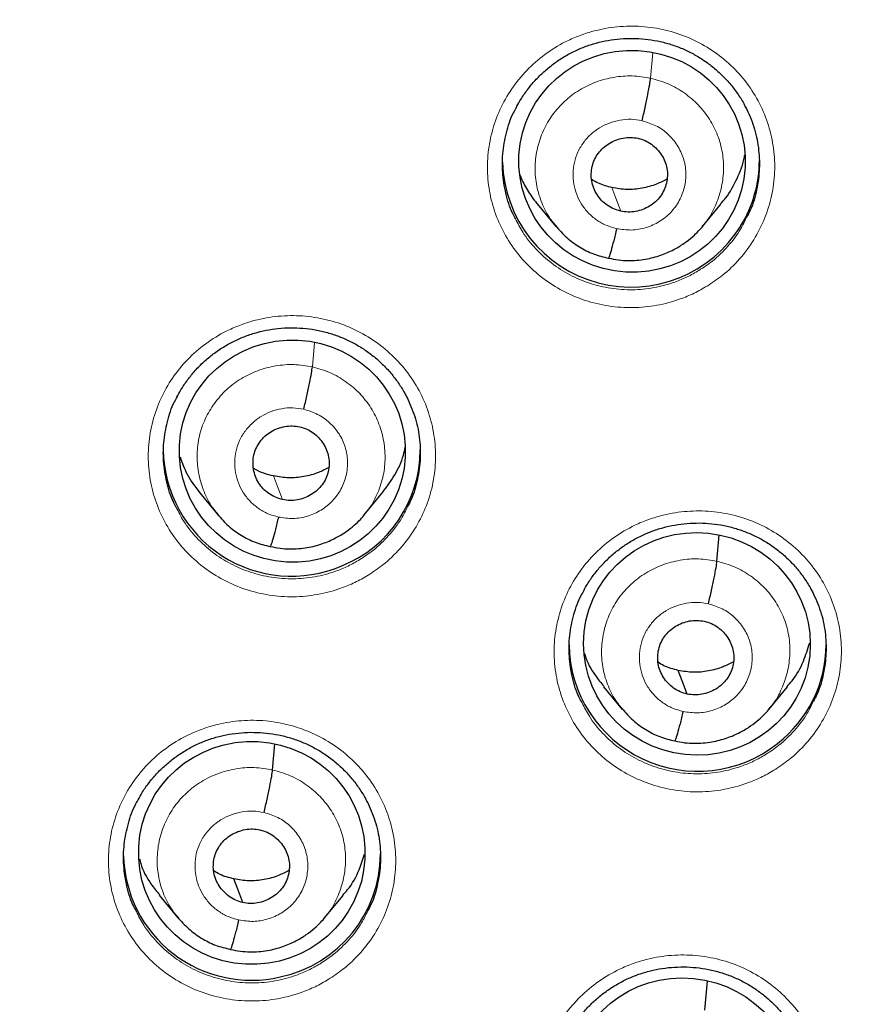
# Model space of a CAD drawing. Header units: millimetres. Extents: x 8 to 2427, y 12 to 2587.
# Tile 116 of 154: x 1095 to 1106, y 1827 to 1840. Entities that reach past the tile are written whole.
import ezdxf

# ---------------------------------------------------------------- set-up
doc = ezdxf.new("R2010")
doc.units = ezdxf.units.MM

msp = doc.modelspace()

# ---------------------------------------------------------------- linework, layer by layer
at = {"color": 252, "linetype": 'Continuous', "lineweight": 0}
for p, q in [((1103.751, 1839.278), (1103.781, 1839.613)), ((1099.276, 1835.458), (1099.305, 1835.778))]:
    msp.add_line(p, q, dxfattribs=at)
at = {"color": 7, "linetype": 'Continuous', "lineweight": 30}
for p, q in [((1102.252, 1837.614), (1102.499, 1837.316)), ((1104.436, 1837.313), (1104.682, 1837.61)), ((1104.44, 1837.326), (1104.432, 1837.317)), ((1099.962, 1833.499), (1100.208, 1833.797)), ((1097.783, 1833.793), (1098.029, 1833.496)), ((1104.629, 1832.883), (1104.66, 1833.232)), ((1103.13, 1831.221), (1103.377, 1830.923)), ((1105.315, 1830.924), (1105.561, 1831.222)), ((1105.319, 1830.936), (1105.311, 1830.927)), ((1098.75, 1830.121), (1098.781, 1830.467)), ((1097.25, 1828.464), (1097.497, 1828.165)), ((1099.437, 1828.163), (1099.683, 1828.461)), ((1099.441, 1828.175), (1099.433, 1828.166)), ((1104.468, 1826.943), (1104.503, 1827.328))]:
    msp.add_line(p, q, dxfattribs=at)
at = {"color": 252, "linetype": 'Continuous', "lineweight": 0, "flags": 128}
for points in [[(1103.357, 1837.518), (1103.291, 1837.692), (1103.24, 1837.83)], [(1098.881, 1833.7), (1098.816, 1833.875), (1098.764, 1834.013)]]:
    msp.add_lwpolyline(points, dxfattribs=at)
at = {"color": 7, "linetype": 'Continuous', "lineweight": 30, "flags": 128}
for points in [[(1104.235, 1831.126), (1104.169, 1831.302), (1104.118, 1831.439)], [(1098.355, 1828.366), (1098.29, 1828.542), (1098.238, 1828.68)]]:
    msp.add_lwpolyline(points, dxfattribs=at)
at = {"color": 7, "linetype": 'Continuous', "lineweight": 30}
for centre, radius, start, end in [((1095.246, 1843.375), 23.103, 180.848, 359.152), ((1103.494, 1838.217), 1.704, 181.7007, 328.5496), ((1103.545, 1838.188), 1.645, 328.4776, 359.9708), ((1099, 1834.382), 1.696, 180.774, 293.2004), ((1099.036, 1834.366), 1.668, 292.2731, 359.7454), ((1104.374, 1831.806), 1.702, 180.9286, 308.3275), ((1104.415, 1831.783), 1.658, 307.7317, 359.8598), ((1098.469, 1829.03), 1.692, 181.49, 283.0766), ((1098.503, 1829.02), 1.675, 282.0331, 359.6427)]:
    msp.add_arc(centre, radius, start, end, dxfattribs=at)
at = {"color": 252, "linetype": 'Continuous', "lineweight": 0}
for centre, radius, start, end in [((1095.246, 1843.412), 23.128, 185.0273, 354.9311), ((1095.727, 1844.045), 45.011, 269.5887, 349.589)]:
    msp.add_arc(centre, radius, start, end, dxfattribs=at)
at = {"color": 7, "linetype": 'Continuous', "lineweight": 30}
for centre, major_axis, ratio in [((1103.506, 1838.178), (1.496, -0.083), 0.980362), ((1099.012, 1834.342), (1.494, -0.079), 0.983231), ((1104.364, 1831.79), (1.492, -0.158), 0.982101), ((1098.475, 1829.024), (1.496, -0.083), 0.984989), ((1104.176, 1825.894), (1.493, -0.143), 0.983577)]:
    msp.add_ellipse(centre, major_axis=major_axis, ratio=ratio, dxfattribs=at)
at = {"color": 252, "linetype": 'Continuous', "lineweight": 0}
for points, knots in [([(1104.5, 1836.527), (1104.567, 1836.571), (1104.723, 1836.675), (1104.934, 1836.88), (1105.124, 1837.135), (1105.267, 1837.418), (1105.361, 1837.719), (1105.401, 1838.032), (1105.387, 1838.347), (1105.319, 1838.655), (1105.2, 1838.948), (1105.032, 1839.216), (1104.82, 1839.454), (1104.571, 1839.652), (1104.291, 1839.807), (1103.988, 1839.913), (1103.672, 1839.968), (1103.35, 1839.97), (1103.072, 1839.926), (1102.842, 1839.856), (1102.62, 1839.764), (1102.379, 1839.621), (1102.134, 1839.416), (1101.929, 1839.173), (1101.767, 1838.9), (1101.655, 1838.604), (1101.594, 1838.295), (1101.588, 1837.979), (1101.635, 1837.667), (1101.736, 1837.368), (1101.886, 1837.09), (1102.082, 1836.84), (1102.318, 1836.626), (1102.587, 1836.455), (1102.882, 1836.329), (1103.195, 1836.255), (1103.516, 1836.233), (1103.836, 1836.264), (1104.107, 1836.337), (1104.328, 1836.428), (1104.443, 1836.494), (1104.5, 1836.527)], [0, 0, 0, 0, 0.020431, 0.047274, 0.074117, 0.100959, 0.1278, 0.154641, 0.181482, 0.208325, 0.235168, 0.262013, 0.288859, 0.315707, 0.342556, 0.369405, 0.396255, 0.423104, 0.449953, 0.466724, 0.483495, 0.510337, 0.537179, 0.564021, 0.590863, 0.617704, 0.644545, 0.671386, 0.698228, 0.725071, 0.751915, 0.778762, 0.805608, 0.832457, 0.859306, 0.886156, 0.913005, 0.939854, 0.966702, 0.983351, 1, 1, 1, 1]), ([(1102.514, 1837.306), (1102.479, 1837.348), (1102.391, 1837.451), (1102.297, 1837.647), (1102.232, 1837.878), (1102.216, 1838.119), (1102.248, 1838.358), (1102.326, 1838.587), (1102.448, 1838.797), (1102.61, 1838.979), (1102.805, 1839.127), (1103.026, 1839.234), (1103.263, 1839.296), (1103.509, 1839.317), (1103.671, 1839.291), (1103.751, 1839.278)], [0, 0, 0, 0, 0.053566, 0.132392, 0.211246, 0.290057, 0.368937, 0.447868, 0.526735, 0.605596, 0.684451, 0.763292, 0.842212, 0.921125, 1, 1, 1, 1]), ([(1103.751, 1839.278), (1103.83, 1839.256), (1103.987, 1839.212), (1104.2, 1839.088), (1104.385, 1838.931), (1104.536, 1838.74), (1104.645, 1838.524), (1104.709, 1838.291), (1104.723, 1838.051), (1104.691, 1837.811), (1104.612, 1837.584), (1104.526, 1837.419), (1104.456, 1837.343), (1104.44, 1837.326)], [0, 0, 0, 0, 0.097394, 0.194658, 0.291963, 0.389233, 0.486491, 0.583666, 0.680791, 0.778044, 0.875296, 0.97242, 1, 1, 1, 1]), ([(1103.302, 1837.286), (1103.255, 1837.299), (1103.161, 1837.325), (1103.034, 1837.399), (1102.923, 1837.494), (1102.834, 1837.608), (1102.769, 1837.737), (1102.731, 1837.876), (1102.721, 1838.02), (1102.738, 1838.164), (1102.776, 1838.282), (1102.815, 1838.355), (1102.838, 1838.389), (1102.849, 1838.407), (1102.859, 1838.419), (1102.871, 1838.436), (1102.894, 1838.466), (1102.934, 1838.51), (1102.983, 1838.555), (1103.03, 1838.591), (1103.1, 1838.638), (1103.204, 1838.689), (1103.346, 1838.727), (1103.494, 1838.74), (1103.59, 1838.723), (1103.638, 1838.714)], [0, 0, 0, 0, 0.062595, 0.1249765, 0.1873353, 0.2496282, 0.3118617, 0.3742653, 0.4368802, 0.4995325, 0.5621762, 0.5972202, 0.6063975, 0.6155713, 0.6247412, 0.6266057, 0.6424096, 0.6735304, 0.7039492, 0.7276628, 0.7498845, 0.8123846, 0.8749005, 0.937372, 1, 1, 1, 1]), ([(1103.638, 1838.714), (1103.701, 1838.695), (1103.826, 1838.657), (1103.986, 1838.543), (1104.111, 1838.394), (1104.193, 1838.218), (1104.226, 1838.028), (1104.207, 1837.835), (1104.138, 1837.654), (1104.023, 1837.496), (1103.871, 1837.373), (1103.691, 1837.293), (1103.496, 1837.258), (1103.367, 1837.277), (1103.302, 1837.286)], [0, 0, 0, 0, 0.083337, 0.166672, 0.250006, 0.33334, 0.416671, 0.500005, 0.583337, 0.666672, 0.750007, 0.83334, 0.916666, 1, 1, 1, 1]), ([(1104.391, 1836.733), (1104.34, 1836.704), (1104.237, 1836.645), (1104.04, 1836.563), (1103.797, 1836.498), (1103.511, 1836.47), (1103.224, 1836.49), (1102.944, 1836.556), (1102.68, 1836.669), (1102.439, 1836.822), (1102.229, 1837.014), (1102.066, 1837.214), (1101.994, 1837.359), (1101.963, 1837.419)], [0, 0, 0, 0, 0.06225, 0.124501, 0.224887, 0.325274, 0.425668, 0.526062, 0.626452, 0.726842, 0.827224, 0.927605, 1, 1, 1, 1]), ([(1105.021, 1837.436), (1104.996, 1837.384), (1104.932, 1837.246), (1104.778, 1837.05), (1104.591, 1836.866), (1104.451, 1836.773), (1104.391, 1836.733)], [0, 0, 0, 0, 0.182131, 0.478339, 0.774547, 1, 1, 1, 1]), ([(1100.013, 1832.698), (1100.079, 1832.742), (1100.234, 1832.845), (1100.444, 1833.049), (1100.635, 1833.302), (1100.779, 1833.584), (1100.873, 1833.885), (1100.913, 1834.198), (1100.9, 1834.513), (1100.832, 1834.82), (1100.714, 1835.113), (1100.545, 1835.381), (1100.334, 1835.619), (1100.085, 1835.818), (1099.806, 1835.974), (1099.503, 1836.08), (1099.186, 1836.136), (1098.865, 1836.139), (1098.587, 1836.096), (1098.357, 1836.027), (1098.135, 1835.935), (1097.893, 1835.793), (1097.648, 1835.589), (1097.442, 1835.347), (1097.28, 1835.075), (1097.168, 1834.779), (1097.106, 1834.47), (1097.1, 1834.155), (1097.147, 1833.844), (1097.247, 1833.544), (1097.397, 1833.266), (1097.593, 1833.016), (1097.828, 1832.801), (1098.097, 1832.63), (1098.392, 1832.503), (1098.705, 1832.429), (1099.025, 1832.405), (1099.346, 1832.436), (1099.617, 1832.508), (1099.84, 1832.599), (1099.955, 1832.665), (1100.013, 1832.698)], [0, 0, 0, 0, 0.020147, 0.046988, 0.073829, 0.100671, 0.127514, 0.154359, 0.181204, 0.208052, 0.2349, 0.26175, 0.288599, 0.315448, 0.342298, 0.369145, 0.395992, 0.422836, 0.449681, 0.466444, 0.483207, 0.510049, 0.536891, 0.563732, 0.590574, 0.617417, 0.644261, 0.671107, 0.697953, 0.724802, 0.75165, 0.7785, 0.80535, 0.832198, 0.859047, 0.885893, 0.91274, 0.939583, 0.966427, 0.983213, 1, 1, 1, 1]), ([(1098.042, 1833.487), (1098.006, 1833.53), (1097.919, 1833.635), (1097.826, 1833.832), (1097.762, 1834.063), (1097.744, 1834.304), (1097.773, 1834.542), (1097.852, 1834.77), (1097.975, 1834.978), (1098.135, 1835.16), (1098.33, 1835.307), (1098.55, 1835.413), (1098.788, 1835.476), (1099.034, 1835.497), (1099.195, 1835.471), (1099.276, 1835.458)], [0, 0, 0, 0, 0.054637, 0.133398, 0.212316, 0.291159, 0.369764, 0.44834, 0.527066, 0.605808, 0.684469, 0.763248, 0.842191, 0.921125, 1, 1, 1, 1]), ([(1099.276, 1835.458), (1099.354, 1835.435), (1099.511, 1835.39), (1099.723, 1835.267), (1099.908, 1835.109), (1100.058, 1834.918), (1100.165, 1834.702), (1100.228, 1834.47), (1100.246, 1834.23), (1100.217, 1833.991), (1100.136, 1833.765), (1100.049, 1833.601), (1099.979, 1833.525), (1099.964, 1833.509)], [0, 0, 0, 0, 0.09741, 0.194797, 0.292075, 0.389191, 0.486445, 0.583892, 0.681247, 0.778308, 0.875332, 0.972541, 1, 1, 1, 1]), ([(1098.827, 1833.469), (1098.78, 1833.482), (1098.685, 1833.508), (1098.558, 1833.582), (1098.448, 1833.677), (1098.358, 1833.791), (1098.293, 1833.92), (1098.256, 1834.059), (1098.246, 1834.203), (1098.262, 1834.346), (1098.301, 1834.464), (1098.34, 1834.537), (1098.362, 1834.571), (1098.374, 1834.589), (1098.383, 1834.601), (1098.396, 1834.618), (1098.418, 1834.647), (1098.46, 1834.693), (1098.511, 1834.74), (1098.558, 1834.775), (1098.627, 1834.82), (1098.729, 1834.87), (1098.871, 1834.908), (1099.018, 1834.92), (1099.115, 1834.903), (1099.163, 1834.895)], [0, 0, 0, 0, 0.062596, 0.124977, 0.187335, 0.249628, 0.311862, 0.374265, 0.436879, 0.49953, 0.562173, 0.597216, 0.606393, 0.615567, 0.624736, 0.626485, 0.642139, 0.673407, 0.706531, 0.730892, 0.749877, 0.812377, 0.874896, 0.93737, 1, 1, 1, 1]), ([(1099.163, 1834.895), (1099.225, 1834.876), (1099.35, 1834.837), (1099.51, 1834.723), (1099.636, 1834.575), (1099.718, 1834.399), (1099.75, 1834.209), (1099.731, 1834.016), (1099.662, 1833.835), (1099.548, 1833.678), (1099.395, 1833.555), (1099.216, 1833.475), (1099.021, 1833.44), (1098.892, 1833.46), (1098.827, 1833.469)], [0, 0, 0, 0, 0.083333, 0.166663, 0.249999, 0.333333, 0.416667, 0.499997, 0.583328, 0.666661, 0.749995, 0.833329, 0.916663, 1, 1, 1, 1]), ([(1099.905, 1832.906), (1099.854, 1832.876), (1099.75, 1832.817), (1099.552, 1832.736), (1099.309, 1832.671), (1099.022, 1832.644), (1098.735, 1832.665), (1098.456, 1832.732), (1098.192, 1832.844), (1097.951, 1832.998), (1097.742, 1833.19), (1097.579, 1833.391), (1097.506, 1833.535), (1097.476, 1833.596)], [0, 0, 0, 0, 0.062704, 0.125407, 0.225675, 0.325942, 0.426209, 0.526476, 0.626744, 0.727012, 0.827293, 0.927575, 1, 1, 1, 1]), ([(1100.535, 1833.606), (1100.51, 1833.553), (1100.444, 1833.416), (1100.29, 1833.22), (1100.103, 1833.037), (1099.965, 1832.945), (1099.905, 1832.906)], [0, 0, 0, 0, 0.184203, 0.480793, 0.777383, 1, 1, 1, 1]), ([(1105.382, 1830.117), (1105.449, 1830.161), (1105.605, 1830.265), (1105.815, 1830.469), (1106.006, 1830.723), (1106.149, 1831.005), (1106.243, 1831.306), (1106.283, 1831.618), (1106.27, 1831.933), (1106.202, 1832.24), (1106.083, 1832.532), (1105.915, 1832.8), (1105.704, 1833.037), (1105.454, 1833.235), (1105.175, 1833.39), (1104.872, 1833.496), (1104.555, 1833.552), (1104.234, 1833.553), (1103.956, 1833.51), (1103.726, 1833.44), (1103.504, 1833.348), (1103.263, 1833.206), (1103.018, 1833.001), (1102.812, 1832.759), (1102.65, 1832.487), (1102.538, 1832.191), (1102.476, 1831.882), (1102.47, 1831.568), (1102.517, 1831.256), (1102.618, 1830.958), (1102.767, 1830.68), (1102.963, 1830.431), (1103.199, 1830.217), (1103.468, 1830.045), (1103.763, 1829.92), (1104.076, 1829.846), (1104.397, 1829.823), (1104.717, 1829.854), (1104.988, 1829.927), (1105.21, 1830.018), (1105.325, 1830.084), (1105.382, 1830.117)], [0, 0, 0, 0, 0.020309, 0.047144, 0.07398, 0.100816, 0.127651, 0.154491, 0.181331, 0.208178, 0.235024, 0.261877, 0.28873, 0.315585, 0.34244, 0.369294, 0.396148, 0.422996, 0.449845, 0.466612, 0.483379, 0.510215, 0.53705, 0.563886, 0.590721, 0.617558, 0.644395, 0.671236, 0.698078, 0.724927, 0.751776, 0.778629, 0.805483, 0.832339, 0.859194, 0.886047, 0.912899, 0.939745, 0.966592, 0.983296, 1, 1, 1, 1]), ([(1103.387, 1830.92), (1103.353, 1830.96), (1103.267, 1831.061), (1103.175, 1831.255), (1103.109, 1831.486), (1103.095, 1831.727), (1103.128, 1831.965), (1103.205, 1832.194), (1103.326, 1832.404), (1103.488, 1832.586), (1103.682, 1832.733), (1103.903, 1832.841), (1104.141, 1832.904), (1104.387, 1832.925), (1104.548, 1832.897), (1104.629, 1832.883)], [0, 0, 0, 0, 0.051603, 0.130652, 0.209635, 0.288576, 0.367622, 0.446667, 0.525606, 0.604588, 0.683638, 0.762697, 0.841785, 0.92084, 1, 1, 1, 1]), ([(1104.629, 1832.883), (1104.708, 1832.862), (1104.865, 1832.818), (1105.078, 1832.695), (1105.263, 1832.537), (1105.414, 1832.347), (1105.523, 1832.132), (1105.587, 1831.899), (1105.601, 1831.659), (1105.569, 1831.42), (1105.49, 1831.193), (1105.404, 1831.029), (1105.335, 1830.953), (1105.319, 1830.936)], [0, 0, 0, 0, 0.097455, 0.194779, 0.292145, 0.389475, 0.486794, 0.58403, 0.681216, 0.77853, 0.875843, 0.973026, 1, 1, 1, 1]), ([(1104.18, 1830.896), (1104.133, 1830.909), (1104.039, 1830.934), (1103.912, 1831.008), (1103.801, 1831.102), (1103.712, 1831.216), (1103.647, 1831.345), (1103.609, 1831.484), (1103.599, 1831.628), (1103.616, 1831.771), (1103.654, 1831.889), (1103.693, 1831.962), (1103.715, 1831.996), (1103.727, 1832.014), (1103.737, 1832.026), (1103.749, 1832.043), (1103.772, 1832.073), (1103.812, 1832.118), (1103.862, 1832.163), (1103.909, 1832.199), (1103.979, 1832.245), (1104.082, 1832.295), (1104.224, 1832.333), (1104.372, 1832.346), (1104.468, 1832.329), (1104.516, 1832.321)], [0, 0, 0, 0, 0.062595, 0.124976, 0.187334, 0.249627, 0.311861, 0.374265, 0.436879, 0.49953, 0.562172, 0.597214, 0.606391, 0.615564, 0.624734, 0.626526, 0.642236, 0.673451, 0.70472, 0.728628, 0.749879, 0.81238, 0.874898, 0.937372, 1, 1, 1, 1]), ([(1104.516, 1832.321), (1104.579, 1832.302), (1104.704, 1832.264), (1104.864, 1832.149), (1104.989, 1832.002), (1105.071, 1831.826), (1105.104, 1831.636), (1105.085, 1831.444), (1105.016, 1831.263), (1104.901, 1831.106), (1104.749, 1830.982), (1104.569, 1830.902), (1104.374, 1830.867), (1104.245, 1830.886), (1104.18, 1830.896)], [0, 0, 0, 0, 0.083337, 0.166672, 0.250006, 0.33334, 0.41667, 0.500005, 0.583336, 0.666667, 0.750002, 0.833337, 0.916667, 1, 1, 1, 1]), ([(1105.273, 1830.326), (1105.222, 1830.296), (1105.119, 1830.237), (1104.921, 1830.156), (1104.678, 1830.091), (1104.392, 1830.063), (1104.105, 1830.083), (1103.825, 1830.149), (1103.562, 1830.261), (1103.32, 1830.414), (1103.111, 1830.605), (1102.947, 1830.806), (1102.875, 1830.951), (1102.844, 1831.012)], [0, 0, 0, 0, 0.062394, 0.124788, 0.225062, 0.325336, 0.425609, 0.525882, 0.626162, 0.726441, 0.82675, 0.927058, 1, 1, 1, 1]), ([(1105.904, 1831.028), (1105.879, 1830.975), (1105.813, 1830.837), (1105.659, 1830.641), (1105.472, 1830.458), (1105.333, 1830.365), (1105.273, 1830.326)], [0, 0, 0, 0, 0.18448, 0.480304, 0.776128, 1, 1, 1, 1]), ([(1099.487, 1827.348), (1099.553, 1827.392), (1099.708, 1827.494), (1099.918, 1827.697), (1100.109, 1827.949), (1100.252, 1828.231), (1100.346, 1828.532), (1100.386, 1828.844), (1100.374, 1829.158), (1100.306, 1829.465), (1100.187, 1829.758), (1100.019, 1830.026), (1099.808, 1830.263), (1099.559, 1830.462), (1099.279, 1830.617), (1098.977, 1830.724), (1098.66, 1830.78), (1098.338, 1830.782), (1098.06, 1830.739), (1097.83, 1830.671), (1097.609, 1830.579), (1097.367, 1830.438), (1097.122, 1830.234), (1096.916, 1829.992), (1096.754, 1829.721), (1096.641, 1829.426), (1096.58, 1829.117), (1096.573, 1828.803), (1096.62, 1828.492), (1096.721, 1828.193), (1096.87, 1827.914), (1097.066, 1827.665), (1097.301, 1827.451), (1097.571, 1827.279), (1097.865, 1827.153), (1098.178, 1827.078), (1098.499, 1827.055), (1098.819, 1827.085), (1099.091, 1827.157), (1099.314, 1827.249), (1099.429, 1827.315), (1099.487, 1827.348)], [0, 0, 0, 0, 0.020002, 0.046838, 0.073675, 0.100517, 0.127359, 0.154208, 0.181056, 0.20791, 0.234764, 0.26162, 0.288475, 0.315327, 0.34218, 0.369026, 0.395872, 0.422712, 0.449552, 0.466306, 0.48306, 0.5099, 0.53674, 0.56358, 0.590419, 0.617263, 0.644107, 0.670958, 0.697809, 0.724663, 0.751518, 0.778373, 0.805228, 0.832079, 0.85893, 0.885774, 0.912618, 0.939456, 0.966294, 0.983147, 1, 1, 1, 1]), ([(1097.508, 1828.161), (1097.474, 1828.201), (1097.388, 1828.303), (1097.295, 1828.496), (1097.23, 1828.728), (1097.216, 1828.968), (1097.248, 1829.206), (1097.326, 1829.434), (1097.447, 1829.644), (1097.608, 1829.825), (1097.803, 1829.973), (1098.024, 1830.08), (1098.261, 1830.142), (1098.508, 1830.163), (1098.669, 1830.135), (1098.75, 1830.121)], [0, 0, 0, 0, 0.051492, 0.1305507, 0.2095424, 0.2884931, 0.3675479, 0.4466019, 0.525551, 0.6045422, 0.6836009, 0.7626695, 0.8417668, 0.9208304, 1, 1, 1, 1]), ([(1098.75, 1830.121), (1098.829, 1830.099), (1098.986, 1830.055), (1099.199, 1829.932), (1099.384, 1829.774), (1099.535, 1829.584), (1099.644, 1829.368), (1099.708, 1829.136), (1099.722, 1828.896), (1099.69, 1828.657), (1099.61, 1828.431), (1099.525, 1828.267), (1099.456, 1828.192), (1099.441, 1828.175)], [0, 0, 0, 0, 0.097506, 0.19488, 0.292295, 0.389676, 0.487045, 0.584331, 0.681567, 0.778931, 0.876294, 0.973528, 1, 1, 1, 1]), ([(1098.301, 1828.136), (1098.254, 1828.149), (1098.159, 1828.175), (1098.033, 1828.249), (1097.922, 1828.343), (1097.832, 1828.457), (1097.767, 1828.585), (1097.73, 1828.725), (1097.72, 1828.868), (1097.736, 1829.012), (1097.775, 1829.129), (1097.814, 1829.202), (1097.836, 1829.236), (1097.848, 1829.254), (1097.857, 1829.266), (1097.87, 1829.282), (1097.893, 1829.312), (1097.933, 1829.357), (1097.983, 1829.402), (1098.03, 1829.438), (1098.1, 1829.484), (1098.203, 1829.534), (1098.345, 1829.572), (1098.492, 1829.584), (1098.589, 1829.567), (1098.637, 1829.559)], [0, 0, 0, 0, 0.062596, 0.124976, 0.187334, 0.249628, 0.311861, 0.374265, 0.436879, 0.49953, 0.562172, 0.597215, 0.606391, 0.615565, 0.624734, 0.626526, 0.642236, 0.673451, 0.704713, 0.72862, 0.74988, 0.81238, 0.874898, 0.937371, 1, 1, 1, 1]), ([(1098.637, 1829.559), (1098.7, 1829.54), (1098.824, 1829.502), (1098.984, 1829.387), (1099.11, 1829.239), (1099.192, 1829.064), (1099.224, 1828.874), (1099.205, 1828.682), (1099.136, 1828.501), (1099.022, 1828.344), (1098.87, 1828.221), (1098.69, 1828.142), (1098.495, 1828.107), (1098.366, 1828.126), (1098.301, 1828.136)], [0, 0, 0, 0, 0.083335, 0.166662, 0.249997, 0.333332, 0.416666, 0.499998, 0.583334, 0.66667, 0.750004, 0.833338, 0.916665, 1, 1, 1, 1]), ([(1099.38, 1827.557), (1099.328, 1827.528), (1099.225, 1827.468), (1099.025, 1827.387), (1098.782, 1827.322), (1098.496, 1827.295), (1098.209, 1827.316), (1097.929, 1827.383), (1097.666, 1827.495), (1097.425, 1827.649), (1097.214, 1827.84), (1097.097, 1827.989), (1097.008, 1828.125), (1096.978, 1828.187), (1096.948, 1828.249)], [0, 0, 0, 0, 0.0628657, 0.1257313, 0.225839, 0.3259467, 0.426054, 0.5261614, 0.6262685, 0.7263758, 0.8265104, 0.9266452, 0.9269116, 1, 1, 1, 1]), ([(1100.009, 1828.256), (1099.983, 1828.203), (1099.918, 1828.065), (1099.764, 1827.87), (1099.577, 1827.688), (1099.439, 1827.596), (1099.38, 1827.557)], [0, 0, 0, 0, 0.185854, 0.482414, 0.778974, 1, 1, 1, 1]), ([(1105.179, 1824.246), (1105.246, 1824.29), (1105.401, 1824.393), (1105.611, 1824.597), (1105.802, 1824.85), (1105.945, 1825.131), (1106.039, 1825.432), (1106.079, 1825.744), (1106.066, 1826.057), (1105.998, 1826.364), (1105.879, 1826.656), (1105.711, 1826.924), (1105.5, 1827.16), (1105.25, 1827.358), (1104.97, 1827.513), (1104.668, 1827.619), (1104.351, 1827.674), (1104.029, 1827.676), (1103.751, 1827.632), (1103.521, 1827.563), (1103.3, 1827.471), (1103.058, 1827.329), (1102.813, 1827.125), (1102.608, 1826.883), (1102.446, 1826.611), (1102.333, 1826.317), (1102.272, 1826.008), (1102.266, 1825.694), (1102.313, 1825.384), (1102.413, 1825.085), (1102.563, 1824.808), (1102.759, 1824.559), (1102.994, 1824.345), (1103.264, 1824.174), (1103.559, 1824.049), (1103.871, 1823.975), (1104.192, 1823.952), (1104.513, 1823.983), (1104.784, 1824.056), (1105.006, 1824.147), (1105.122, 1824.213), (1105.179, 1824.246)], [0, 0, 0, 0, 0.020165, 0.046992, 0.073819, 0.100651, 0.127483, 0.154325, 0.181168, 0.208022, 0.234876, 0.261739, 0.288601, 0.315463, 0.342326, 0.369182, 0.396037, 0.422881, 0.449725, 0.466481, 0.483238, 0.510068, 0.536897, 0.563727, 0.590556, 0.617391, 0.644226, 0.671072, 0.697919, 0.724776, 0.751633, 0.778497, 0.80536, 0.832221, 0.859082, 0.885934, 0.912787, 0.939627, 0.966467, 0.983233, 1, 1, 1, 1])]:
    msp.add_open_spline(points, degree=3, knots=knots, dxfattribs=at)
at = {"color": 7, "linetype": 'Continuous', "lineweight": 30}
for points, knots in [([(1101.971, 1838.882), (1101.988, 1838.914), (1102.028, 1838.993), (1102.109, 1839.111), (1102.21, 1839.236), (1102.324, 1839.352), (1102.449, 1839.457), (1102.584, 1839.55), (1102.727, 1839.63), (1102.876, 1839.695), (1103.03, 1839.745), (1103.188, 1839.781), (1103.35, 1839.802), (1103.514, 1839.808), (1103.678, 1839.798), (1103.841, 1839.773), (1104, 1839.734), (1104.154, 1839.679), (1104.3, 1839.611), (1104.438, 1839.529), (1104.568, 1839.434), (1104.689, 1839.327), (1104.801, 1839.209), (1104.899, 1839.08), (1104.97, 1838.972), (1105.002, 1838.905), (1105.011, 1838.887)], [0, 0, 0, 0, 0.029274, 0.072116, 0.115357, 0.158897, 0.202616, 0.246354, 0.289943, 0.333274, 0.376225, 0.418971, 0.462098, 0.505557, 0.549226, 0.592956, 0.636571, 0.679971, 0.723025, 0.765678, 0.808662, 0.8521, 0.895846, 0.939715, 0.983448, 1, 1, 1, 1]), ([(1103.638, 1838.714), (1103.652, 1838.773), (1103.68, 1838.892), (1103.715, 1839.063), (1103.742, 1839.204), (1103.748, 1839.253), (1103.751, 1839.278)], [0, 0, 0, 0, 0.249869, 0.500063, 0.749907, 1, 1, 1, 1]), ([(1092.981, 1818.12), (1093.13, 1818.107), (1093.49, 1818.075), (1094.061, 1818.044), (1094.694, 1818.022), (1095.328, 1818.016), (1095.961, 1818.026), (1096.594, 1818.051), (1097.226, 1818.092), (1097.857, 1818.148), (1098.487, 1818.22), (1099.114, 1818.307), (1099.739, 1818.409), (1100.361, 1818.526), (1100.98, 1818.659), (1101.595, 1818.806), (1102.207, 1818.969), (1102.814, 1819.147), (1103.416, 1819.339), (1104.014, 1819.546), (1104.606, 1819.767), (1105.192, 1820.003), (1105.772, 1820.254), (1106.345, 1820.518), (1106.912, 1820.796), (1107.471, 1821.088), (1108.023, 1821.394), (1108.567, 1821.713), (1109.103, 1822.045), (1109.63, 1822.39), (1110.148, 1822.748), (1110.657, 1823.118), (1111.156, 1823.501), (1111.646, 1823.896), (1112.125, 1824.303), (1112.594, 1824.721), (1113.053, 1825.151), (1113.5, 1825.591), (1113.936, 1826.043), (1114.36, 1826.505), (1114.773, 1826.977), (1115.173, 1827.459), (1115.561, 1827.951), (1115.937, 1828.452), (1116.299, 1828.962), (1116.649, 1829.481), (1116.986, 1830.008), (1117.309, 1830.543), (1117.618, 1831.086), (1117.913, 1831.637), (1118.195, 1832.194), (1118.462, 1832.758), (1118.715, 1833.328), (1118.953, 1833.905), (1119.177, 1834.487), (1119.386, 1835.074), (1119.58, 1835.667), (1119.759, 1836.263), (1119.923, 1836.864), (1120.071, 1837.469), (1120.204, 1838.078), (1120.299, 1838.558), (1120.344, 1838.836), (1120.356, 1838.909)], [0, 0, 0, 0, 0.011837, 0.028492, 0.045147, 0.061803, 0.078458, 0.095113, 0.111769, 0.128424, 0.145079, 0.161734, 0.17839, 0.195044, 0.211699, 0.228354, 0.245008, 0.261663, 0.278317, 0.294971, 0.311624, 0.328277, 0.34493, 0.361583, 0.378235, 0.394887, 0.411539, 0.42819, 0.444841, 0.461491, 0.478141, 0.49479, 0.511439, 0.528088, 0.544736, 0.561384, 0.578031, 0.594677, 0.611324, 0.627969, 0.644614, 0.661259, 0.677903, 0.694546, 0.71119, 0.727832, 0.744474, 0.761116, 0.777757, 0.794397, 0.811038, 0.827677, 0.844317, 0.860955, 0.877594, 0.894232, 0.91087, 0.927507, 0.944144, 0.960781, 0.977417, 0.994053, 1, 1, 1, 1]), ([(1101.963, 1837.419), (1101.951, 1837.442), (1101.892, 1837.547), (1101.831, 1837.754), (1101.786, 1838.031), (1101.791, 1838.314), (1101.849, 1838.589), (1101.911, 1838.782), (1101.966, 1838.873), (1101.973, 1838.884)], [0, 0, 0, 0, 0.0515059, 0.2363025, 0.4210827, 0.6058628, 0.7906383, 0.9754137, 1, 1, 1, 1]), ([(1105.01, 1838.895), (1105.049, 1838.81), (1105.126, 1838.638), (1105.184, 1838.362), (1105.198, 1838.08), (1105.16, 1837.801), (1105.1, 1837.583), (1105.038, 1837.468), (1105.021, 1837.436)], [0, 0, 0, 0, 0.185707, 0.371414, 0.557107, 0.7428, 0.928493, 1, 1, 1, 1]), ([(1103.357, 1837.518), (1103.325, 1837.527), (1103.262, 1837.545), (1103.176, 1837.595), (1103.101, 1837.658), (1103.04, 1837.735), (1102.996, 1837.823), (1102.969, 1837.917), (1102.963, 1838.014), (1102.976, 1838.111), (1103.008, 1838.203), (1103.057, 1838.287), (1103.124, 1838.359), (1103.203, 1838.418), (1103.292, 1838.461), (1103.387, 1838.488), (1103.486, 1838.498), (1103.551, 1838.488), (1103.584, 1838.483)], [0, 0, 0, 0, 0.062623, 0.12528, 0.187933, 0.250503, 0.313081, 0.37568, 0.438244, 0.500809, 0.563265, 0.625489, 0.687674, 0.750107, 0.812713, 0.875256, 0.937605, 1, 1, 1, 1]), ([(1103.584, 1838.483), (1103.616, 1838.474), (1103.679, 1838.456), (1103.764, 1838.405), (1103.838, 1838.34), (1103.899, 1838.263), (1103.944, 1838.176), (1103.97, 1838.083), (1103.977, 1837.986), (1103.964, 1837.89), (1103.933, 1837.798), (1103.883, 1837.713), (1103.817, 1837.641), (1103.738, 1837.582), (1103.649, 1837.538), (1103.554, 1837.511), (1103.454, 1837.501), (1103.389, 1837.512), (1103.357, 1837.518)], [0, 0, 0, 0, 0.062617, 0.125099, 0.18776, 0.250495, 0.31306, 0.37535, 0.437608, 0.500001, 0.562395, 0.624652, 0.68694, 0.749505, 0.81224, 0.874901, 0.937383, 1, 1, 1, 1]), ([(1104.677, 1837.615), (1104.7, 1837.64), (1104.792, 1837.739), (1104.898, 1837.951), (1104.981, 1838.147), (1104.994, 1838.255), (1104.996, 1838.263)], [0, 0, 0, 0, 0.138292, 0.551372, 0.965, 1, 1, 1, 1]), ([(1102.021, 1838.001), (1102.024, 1837.994), (1102.049, 1837.921), (1102.123, 1837.794), (1102.199, 1837.672), (1102.25, 1837.618), (1102.253, 1837.614)], [0, 0, 0, 0, 0.052816, 0.510894, 0.96882, 1, 1, 1, 1]), ([(1103.24, 1837.83), (1103.179, 1837.845), (1103.085, 1837.87), (1103.001, 1837.919), (1102.971, 1837.936)], [0, 0, 0, 0, 0.643221, 1, 1, 1, 1]), ([(1103.968, 1837.943), (1103.923, 1837.919), (1103.819, 1837.864), (1103.64, 1837.817), (1103.438, 1837.796), (1103.306, 1837.818), (1103.24, 1837.83)], [0, 0, 0, 0, 0.20211, 0.46839, 0.733909, 1, 1, 1, 1]), ([(1102.496, 1837.32), (1102.543, 1837.268), (1102.636, 1837.164), (1102.807, 1837.041), (1102.993, 1836.945), (1103.128, 1836.912), (1103.195, 1836.895)], [0, 0, 0, 0, 0.25117, 0.501589, 0.751004, 1, 1, 1, 1]), ([(1103.195, 1836.896), (1103.238, 1836.887), (1103.323, 1836.87), (1103.487, 1836.86), (1103.677, 1836.875), (1103.881, 1836.929), (1104.052, 1837.003), (1104.191, 1837.086), (1104.3, 1837.171), (1104.383, 1837.25), (1104.427, 1837.302), (1104.446, 1837.324)], [0, 0, 0, 0, 0.095288, 0.18588, 0.353676, 0.504326, 0.63778, 0.753979, 0.852994, 0.93494, 1, 1, 1, 1]), ([(1103.302, 1837.286), (1103.296, 1837.258), (1103.282, 1837.2), (1103.256, 1837.096), (1103.226, 1836.988), (1103.205, 1836.917), (1103.197, 1836.902), (1103.195, 1836.897)], [0, 0, 0, 0, 0.14642, 0.29237, 0.584462, 0.876613, 1, 1, 1, 1]), ([(1097.485, 1835.054), (1097.502, 1835.087), (1097.543, 1835.167), (1097.624, 1835.285), (1097.725, 1835.41), (1097.839, 1835.525), (1097.964, 1835.63), (1098.099, 1835.722), (1098.242, 1835.801), (1098.392, 1835.866), (1098.546, 1835.916), (1098.704, 1835.951), (1098.865, 1835.972), (1099.029, 1835.977), (1099.193, 1835.967), (1099.356, 1835.942), (1099.515, 1835.902), (1099.669, 1835.847), (1099.815, 1835.779), (1099.953, 1835.697), (1100.083, 1835.602), (1100.204, 1835.495), (1100.315, 1835.376), (1100.414, 1835.247), (1100.484, 1835.14), (1100.516, 1835.073), (1100.525, 1835.056)], [0, 0, 0, 0, 0.02987, 0.0727137, 0.1159573, 0.1594979, 0.2032165, 0.2469518, 0.2905364, 0.3338617, 0.3768047, 0.4195386, 0.4626517, 0.5060958, 0.5497497, 0.5934631, 0.6370619, 0.6804445, 0.723481, 0.7661155, 0.8090803, 0.8525014, 0.896232, 0.9400881, 0.9838118, 1, 1, 1, 1]), ([(1099.163, 1834.895), (1099.177, 1834.954), (1099.204, 1835.073), (1099.24, 1835.243), (1099.266, 1835.384), (1099.273, 1835.433), (1099.276, 1835.458)], [0, 0, 0, 0, 0.2503048, 0.5002546, 0.7497517, 1, 1, 1, 1]), ([(1097.476, 1833.596), (1097.463, 1833.619), (1097.405, 1833.724), (1097.344, 1833.931), (1097.3, 1834.208), (1097.305, 1834.49), (1097.363, 1834.765), (1097.425, 1834.957), (1097.48, 1835.047), (1097.486, 1835.057)], [0, 0, 0, 0, 0.0514412, 0.2365733, 0.4217142, 0.606855, 0.7919883, 0.9771214, 1, 1, 1, 1]), ([(1100.525, 1835.062), (1100.563, 1834.976), (1100.64, 1834.805), (1100.698, 1834.528), (1100.711, 1834.247), (1100.673, 1833.968), (1100.613, 1833.752), (1100.551, 1833.637), (1100.535, 1833.606)], [0, 0, 0, 0, 0.185927, 0.371854, 0.557761, 0.743668, 0.929555, 1, 1, 1, 1]), ([(1098.881, 1833.7), (1098.85, 1833.709), (1098.786, 1833.727), (1098.7, 1833.777), (1098.625, 1833.841), (1098.565, 1833.918), (1098.521, 1834.006), (1098.495, 1834.1), (1098.488, 1834.197), (1098.5, 1834.293), (1098.532, 1834.385), (1098.582, 1834.469), (1098.647, 1834.542), (1098.727, 1834.601), (1098.816, 1834.644), (1098.912, 1834.67), (1099.011, 1834.679), (1099.076, 1834.669), (1099.109, 1834.664)], [0, 0, 0, 0, 0.062612, 0.125213, 0.18775, 0.250249, 0.31285, 0.375471, 0.437969, 0.500407, 0.562872, 0.625248, 0.687503, 0.749894, 0.812483, 0.875086, 0.937547, 1, 1, 1, 1]), ([(1099.109, 1834.664), (1099.14, 1834.655), (1099.204, 1834.637), (1099.289, 1834.586), (1099.363, 1834.521), (1099.423, 1834.444), (1099.468, 1834.357), (1099.495, 1834.264), (1099.502, 1834.167), (1099.489, 1834.071), (1099.457, 1833.979), (1099.408, 1833.895), (1099.342, 1833.822), (1099.263, 1833.763), (1099.174, 1833.72), (1099.078, 1833.693), (1098.979, 1833.684), (1098.914, 1833.695), (1098.881, 1833.7)], [0, 0, 0, 0, 0.062617, 0.1250982, 0.1877581, 0.2504928, 0.3130586, 0.3753489, 0.4376081, 0.5000023, 0.5623957, 0.6246533, 0.6869423, 0.7495075, 0.8122423, 0.8749025, 0.9373835, 1, 1, 1, 1]), ([(1100.207, 1833.797), (1100.263, 1833.872), (1100.374, 1834.024), (1100.471, 1834.23), (1100.498, 1834.359), (1100.505, 1834.395)], [0, 0, 0, 0, 0.412999, 0.834028, 1, 1, 1, 1]), ([(1097.526, 1834.265), (1097.553, 1834.188), (1097.613, 1834.017), (1097.724, 1833.874), (1097.785, 1833.795)], [0, 0, 0, 0, 0.453864, 1, 1, 1, 1]), ([(1098.764, 1834.013), (1098.676, 1834.034), (1098.58, 1834.057), (1098.503, 1834.113), (1098.497, 1834.117)], [0, 0, 0, 0, 0.926651, 1, 1, 1, 1]), ([(1099.493, 1834.125), (1099.448, 1834.102), (1099.344, 1834.046), (1099.164, 1833.999), (1098.963, 1833.979), (1098.83, 1834.001), (1098.764, 1834.013)], [0, 0, 0, 0, 0.202248, 0.468481, 0.733953, 1, 1, 1, 1]), ([(1098.02, 1833.505), (1098.067, 1833.452), (1098.16, 1833.348), (1098.331, 1833.225), (1098.517, 1833.129), (1098.652, 1833.095), (1098.719, 1833.079)], [0, 0, 0, 0, 0.251101, 0.501498, 0.750937, 1, 1, 1, 1]), ([(1098.72, 1833.079), (1098.763, 1833.071), (1098.847, 1833.053), (1099.011, 1833.043), (1099.202, 1833.058), (1099.406, 1833.111), (1099.577, 1833.185), (1099.716, 1833.268), (1099.825, 1833.353), (1099.908, 1833.432), (1099.952, 1833.484), (1099.972, 1833.507)], [0, 0, 0, 0, 0.095256, 0.185823, 0.353578, 0.504206, 0.637653, 0.75386, 0.852899, 0.934885, 1, 1, 1, 1]), ([(1098.827, 1833.469), (1098.82, 1833.44), (1098.806, 1833.383), (1098.78, 1833.279), (1098.751, 1833.171), (1098.729, 1833.101), (1098.722, 1833.085), (1098.72, 1833.081)], [0, 0, 0, 0, 0.14604, 0.291879, 0.58427, 0.876813, 1, 1, 1, 1]), ([(1102.853, 1832.468), (1102.87, 1832.5), (1102.911, 1832.58), (1102.992, 1832.698), (1103.093, 1832.823), (1103.207, 1832.938), (1103.332, 1833.043), (1103.467, 1833.136), (1103.61, 1833.215), (1103.759, 1833.281), (1103.913, 1833.331), (1104.071, 1833.366), (1104.232, 1833.387), (1104.396, 1833.393), (1104.56, 1833.384), (1104.723, 1833.359), (1104.882, 1833.319), (1105.036, 1833.265), (1105.182, 1833.197), (1105.321, 1833.115), (1105.451, 1833.021), (1105.572, 1832.914), (1105.683, 1832.796), (1105.781, 1832.667), (1105.852, 1832.559), (1105.885, 1832.492), (1105.894, 1832.473)], [0, 0, 0, 0, 0.029723, 0.072529, 0.115734, 0.159236, 0.202916, 0.246613, 0.290159, 0.333445, 0.37635, 0.419047, 0.462126, 0.505536, 0.549159, 0.592844, 0.636418, 0.679779, 0.722797, 0.765415, 0.808362, 0.851767, 0.895481, 0.939321, 0.983031, 1, 1, 1, 1]), ([(1104.516, 1832.321), (1104.53, 1832.38), (1104.557, 1832.498), (1104.593, 1832.669), (1104.62, 1832.81), (1104.626, 1832.859), (1104.629, 1832.883)], [0, 0, 0, 0, 0.25021, 0.500221, 0.749782, 1, 1, 1, 1]), ([(1102.844, 1831.012), (1102.832, 1831.034), (1102.773, 1831.138), (1102.712, 1831.344), (1102.668, 1831.621), (1102.673, 1831.904), (1102.731, 1832.178), (1102.794, 1832.37), (1102.848, 1832.46), (1102.855, 1832.47)], [0, 0, 0, 0, 0.050582, 0.23591, 0.421227, 0.606544, 0.791708, 0.976872, 1, 1, 1, 1]), ([(1105.893, 1832.482), (1105.931, 1832.396), (1106.009, 1832.225), (1106.067, 1831.949), (1106.08, 1831.668), (1106.042, 1831.39), (1105.982, 1831.173), (1105.921, 1831.059), (1105.904, 1831.028)], [0, 0, 0, 0, 0.186037, 0.372075, 0.558063, 0.744052, 0.930007, 1, 1, 1, 1]), ([(1104.235, 1831.126), (1104.203, 1831.135), (1104.14, 1831.153), (1104.054, 1831.204), (1103.98, 1831.269), (1103.92, 1831.346), (1103.875, 1831.432), (1103.848, 1831.526), (1103.842, 1831.622), (1103.855, 1831.718), (1103.886, 1831.81), (1103.935, 1831.894), (1104.001, 1831.967), (1104.08, 1832.026), (1104.169, 1832.07), (1104.265, 1832.096), (1104.364, 1832.106), (1104.429, 1832.095), (1104.462, 1832.09)], [0, 0, 0, 0, 0.0626175, 0.1250995, 0.18776, 0.2504948, 0.3130605, 0.375351, 0.4376108, 0.5000051, 0.5623979, 0.624654, 0.6869415, 0.749506, 0.812241, 0.874902, 0.9373838, 1, 1, 1, 1]), ([(1104.462, 1832.09), (1104.494, 1832.081), (1104.557, 1832.063), (1104.642, 1832.012), (1104.716, 1831.947), (1104.777, 1831.87), (1104.821, 1831.784), (1104.848, 1831.691), (1104.855, 1831.594), (1104.842, 1831.498), (1104.811, 1831.406), (1104.761, 1831.322), (1104.695, 1831.249), (1104.616, 1831.19), (1104.527, 1831.147), (1104.432, 1831.12), (1104.332, 1831.11), (1104.267, 1831.121), (1104.235, 1831.126)], [0, 0, 0, 0, 0.062617, 0.125099, 0.18776, 0.250495, 0.31306, 0.375351, 0.437611, 0.500005, 0.562398, 0.624654, 0.686941, 0.749506, 0.812241, 0.874902, 0.937384, 1, 1, 1, 1]), ([(1105.556, 1831.226), (1105.579, 1831.251), (1105.67, 1831.349), (1105.776, 1831.546), (1105.831, 1831.723), (1105.856, 1831.804)], [0, 0, 0, 0, 0.1504354, 0.6092579, 1, 1, 1, 1]), ([(1102.879, 1831.658), (1102.881, 1831.652), (1102.908, 1831.549), (1102.992, 1831.398), (1103.096, 1831.273), (1103.136, 1831.226)], [0, 0, 0, 0, 0.037962, 0.633634, 1, 1, 1, 1]), ([(1104.118, 1831.439), (1104.052, 1831.456), (1103.958, 1831.48), (1103.876, 1831.531), (1103.85, 1831.547)], [0, 0, 0, 0, 0.690798, 1, 1, 1, 1]), ([(1104.846, 1831.553), (1104.801, 1831.529), (1104.697, 1831.474), (1104.517, 1831.427), (1104.316, 1831.406), (1104.184, 1831.428), (1104.118, 1831.439)], [0, 0, 0, 0, 0.202324, 0.468533, 0.733981, 1, 1, 1, 1]), ([(1087.726, 1797.949), (1087.976, 1797.909), (1088.51, 1797.824), (1089.33, 1797.713), (1090.184, 1797.611), (1091.04, 1797.525), (1091.897, 1797.454), (1092.756, 1797.399), (1093.615, 1797.359), (1094.475, 1797.335), (1095.335, 1797.326), (1096.195, 1797.332), (1097.055, 1797.354), (1097.915, 1797.391), (1098.774, 1797.444), (1099.631, 1797.513), (1100.487, 1797.596), (1101.342, 1797.695), (1102.194, 1797.81), (1103.044, 1797.939), (1103.892, 1798.084), (1104.736, 1798.244), (1105.578, 1798.42), (1106.416, 1798.61), (1107.251, 1798.816), (1108.081, 1799.036), (1108.907, 1799.271), (1109.729, 1799.521), (1110.546, 1799.786), (1111.358, 1800.066), (1112.164, 1800.36), (1112.965, 1800.668), (1113.76, 1800.991), (1114.549, 1801.328), (1115.332, 1801.679), (1116.107, 1802.044), (1116.876, 1802.423), (1117.638, 1802.816), (1118.392, 1803.223), (1119.138, 1803.643), (1119.877, 1804.076), (1120.607, 1804.522), (1121.329, 1804.982), (1122.042, 1805.454), (1122.746, 1805.939), (1123.442, 1806.437), (1124.127, 1806.947), (1124.803, 1807.47), (1125.469, 1808.004), (1126.126, 1808.55), (1126.771, 1809.108), (1127.407, 1809.678), (1128.031, 1810.259), (1128.645, 1810.851), (1129.247, 1811.454), (1129.839, 1812.067), (1130.418, 1812.691), (1130.986, 1813.326), (1131.542, 1813.97), (1132.086, 1814.625), (1132.617, 1815.289), (1133.137, 1815.962), (1133.643, 1816.645), (1134.137, 1817.337), (1134.617, 1818.038), (1135.085, 1818.747), (1135.539, 1819.464), (1135.98, 1820.189), (1136.407, 1820.922), (1136.82, 1821.663), (1137.22, 1822.411), (1137.605, 1823.166), (1137.977, 1823.928), (1138.334, 1824.696), (1138.677, 1825.471), (1139.005, 1826.252), (1139.318, 1827.038), (1139.617, 1827.83), (1139.901, 1828.628), (1140.171, 1829.43), (1140.424, 1830.237), (1140.606, 1830.844), (1140.698, 1831.183), (1140.716, 1831.25)], [0, 0, 0, 0, 0.011054, 0.023535, 0.036015, 0.048496, 0.060976, 0.073457, 0.085937, 0.098418, 0.110898, 0.123379, 0.135859, 0.14834, 0.160821, 0.173301, 0.185782, 0.198262, 0.210743, 0.223223, 0.235704, 0.248184, 0.260665, 0.273145, 0.285626, 0.298106, 0.310586, 0.323067, 0.335547, 0.348027, 0.360508, 0.372988, 0.385468, 0.397948, 0.410428, 0.422908, 0.435388, 0.447868, 0.460348, 0.472828, 0.485308, 0.497787, 0.510267, 0.522747, 0.535226, 0.547706, 0.560185, 0.572665, 0.585144, 0.597623, 0.610103, 0.622582, 0.635061, 0.64754, 0.660019, 0.672498, 0.684976, 0.697455, 0.709934, 0.722413, 0.734891, 0.74737, 0.759848, 0.772326, 0.784805, 0.797283, 0.809761, 0.822239, 0.834717, 0.847195, 0.859673, 0.872151, 0.884629, 0.897106, 0.909584, 0.922062, 0.934539, 0.947017, 0.959494, 0.971972, 0.984449, 0.996926, 1, 1, 1, 1]), ([(1103.373, 1830.931), (1103.42, 1830.878), (1103.513, 1830.774), (1103.684, 1830.651), (1103.87, 1830.555), (1104.005, 1830.522), (1104.073, 1830.505)], [0, 0, 0, 0, 0.251108, 0.501503, 0.750936, 1, 1, 1, 1]), ([(1104.073, 1830.506), (1104.116, 1830.497), (1104.201, 1830.48), (1104.365, 1830.47), (1104.555, 1830.486), (1104.759, 1830.539), (1104.93, 1830.613), (1105.069, 1830.697), (1105.178, 1830.782), (1105.262, 1830.861), (1105.306, 1830.912), (1105.325, 1830.935)], [0, 0, 0, 0, 0.095217, 0.185751, 0.353463, 0.504071, 0.637516, 0.753739, 0.852806, 0.934833, 1, 1, 1, 1]), ([(1104.18, 1830.896), (1104.173, 1830.867), (1104.16, 1830.81), (1104.134, 1830.705), (1104.104, 1830.597), (1104.083, 1830.527), (1104.075, 1830.512), (1104.073, 1830.507)], [0, 0, 0, 0, 0.146123, 0.291976, 0.584258, 0.876686, 1, 1, 1, 1]), ([(1096.958, 1829.701), (1096.975, 1829.733), (1097.016, 1829.813), (1097.097, 1829.932), (1097.198, 1830.056), (1097.312, 1830.171), (1097.438, 1830.275), (1097.573, 1830.368), (1097.716, 1830.447), (1097.865, 1830.512), (1098.019, 1830.562), (1098.177, 1830.597), (1098.338, 1830.617), (1098.502, 1830.622), (1098.666, 1830.613), (1098.829, 1830.588), (1098.988, 1830.548), (1099.142, 1830.493), (1099.288, 1830.424), (1099.426, 1830.343), (1099.556, 1830.248), (1099.677, 1830.141), (1099.788, 1830.023), (1099.887, 1829.894), (1099.957, 1829.786), (1099.99, 1829.72), (1099.999, 1829.701)], [0, 0, 0, 0, 0.030071, 0.072894, 0.116117, 0.159635, 0.203329, 0.247037, 0.290593, 0.333888, 0.376799, 0.419496, 0.462572, 0.505978, 0.549595, 0.593273, 0.636837, 0.680185, 0.723189, 0.76579, 0.808722, 0.852112, 0.895814, 0.939646, 0.98335, 1, 1, 1, 1]), ([(1098.637, 1829.559), (1098.651, 1829.618), (1098.678, 1829.736), (1098.714, 1829.906), (1098.741, 1830.047), (1098.747, 1830.096), (1098.75, 1830.121)], [0, 0, 0, 0, 0.250631, 0.500408, 0.749638, 1, 1, 1, 1]), ([(1096.948, 1828.249), (1096.936, 1828.271), (1096.878, 1828.375), (1096.817, 1828.581), (1096.773, 1828.857), (1096.779, 1829.139), (1096.837, 1829.413), (1096.899, 1829.604), (1096.954, 1829.694), (1096.959, 1829.703)], [0, 0, 0, 0, 0.0501954, 0.2358051, 0.4213857, 0.6069662, 0.7924992, 0.9780319, 1, 1, 1, 1]), ([(1099.999, 1829.708), (1100.037, 1829.623), (1100.114, 1829.451), (1100.172, 1829.175), (1100.185, 1828.895), (1100.146, 1828.617), (1100.086, 1828.401), (1100.025, 1828.287), (1100.009, 1828.256)], [0, 0, 0, 0, 0.186136, 0.372273, 0.558373, 0.744472, 0.930522, 1, 1, 1, 1]), ([(1098.355, 1828.366), (1098.324, 1828.375), (1098.26, 1828.393), (1098.175, 1828.444), (1098.101, 1828.509), (1098.041, 1828.586), (1097.996, 1828.672), (1097.969, 1828.766), (1097.963, 1828.862), (1097.975, 1828.958), (1098.007, 1829.05), (1098.056, 1829.134), (1098.122, 1829.206), (1098.201, 1829.265), (1098.29, 1829.308), (1098.386, 1829.335), (1098.485, 1829.345), (1098.55, 1829.334), (1098.583, 1829.328)], [0, 0, 0, 0, 0.062617, 0.125097, 0.187756, 0.250491, 0.313057, 0.375349, 0.437609, 0.500004, 0.562397, 0.624655, 0.686945, 0.74951, 0.812245, 0.874904, 0.937384, 1, 1, 1, 1]), ([(1098.583, 1829.328), (1098.614, 1829.319), (1098.678, 1829.301), (1098.763, 1829.25), (1098.837, 1829.186), (1098.897, 1829.108), (1098.942, 1829.022), (1098.969, 1828.929), (1098.976, 1828.832), (1098.963, 1828.736), (1098.931, 1828.644), (1098.882, 1828.56), (1098.816, 1828.488), (1098.737, 1828.429), (1098.648, 1828.386), (1098.553, 1828.359), (1098.453, 1828.35), (1098.388, 1828.361), (1098.355, 1828.366)], [0, 0, 0, 0, 0.062617, 0.125097, 0.187756, 0.25049, 0.313057, 0.375349, 0.437609, 0.500004, 0.562397, 0.624655, 0.686944, 0.74951, 0.812245, 0.874904, 0.937384, 1, 1, 1, 1]), ([(1099.678, 1828.465), (1099.7, 1828.489), (1099.791, 1828.587), (1099.892, 1828.771), (1099.943, 1828.937), (1099.964, 1829.006)], [0, 0, 0, 0, 0.158142, 0.645242, 1, 1, 1, 1]), ([(1096.987, 1828.947), (1096.993, 1828.925), (1097.023, 1828.807), (1097.112, 1828.64), (1097.216, 1828.516), (1097.256, 1828.468)], [0, 0, 0, 0, 0.122709, 0.666954, 1, 1, 1, 1]), ([(1098.238, 1828.68), (1098.173, 1828.696), (1098.078, 1828.72), (1097.996, 1828.771), (1097.971, 1828.787)], [0, 0, 0, 0, 0.690732, 1, 1, 1, 1]), ([(1098.967, 1828.792), (1098.922, 1828.768), (1098.818, 1828.713), (1098.638, 1828.666), (1098.437, 1828.646), (1098.305, 1828.668), (1098.238, 1828.68)], [0, 0, 0, 0, 0.202417, 0.468593, 0.734007, 1, 1, 1, 1]), ([(1097.493, 1828.172), (1097.54, 1828.12), (1097.633, 1828.016), (1097.804, 1827.893), (1097.991, 1827.796), (1098.126, 1827.763), (1098.194, 1827.746)], [0, 0, 0, 0, 0.2510453, 0.5014208, 0.7508763, 1, 1, 1, 1]), ([(1098.194, 1827.747), (1098.237, 1827.738), (1098.321, 1827.72), (1098.486, 1827.71), (1098.676, 1827.725), (1098.88, 1827.778), (1099.051, 1827.852), (1099.191, 1827.935), (1099.3, 1828.021), (1099.383, 1828.099), (1099.427, 1828.151), (1099.447, 1828.174)], [0, 0, 0, 0, 0.095203, 0.185725, 0.353417, 0.50401, 0.63745, 0.753675, 0.852755, 0.934802, 1, 1, 1, 1]), ([(1098.301, 1828.136), (1098.294, 1828.107), (1098.281, 1828.05), (1098.254, 1827.946), (1098.225, 1827.838), (1098.203, 1827.768), (1098.196, 1827.752), (1098.194, 1827.748)], [0, 0, 0, 0, 0.145765, 0.291519, 0.584101, 0.876908, 1, 1, 1, 1]), ([(1102.648, 1826.593), (1102.665, 1826.626), (1102.706, 1826.705), (1102.787, 1826.823), (1102.888, 1826.948), (1103.002, 1827.063), (1103.127, 1827.168), (1103.262, 1827.26), (1103.405, 1827.34), (1103.554, 1827.405), (1103.708, 1827.455), (1103.866, 1827.491), (1104.027, 1827.511), (1104.191, 1827.517), (1104.355, 1827.508), (1104.518, 1827.483), (1104.677, 1827.444), (1104.831, 1827.39), (1104.977, 1827.322), (1105.115, 1827.24), (1105.245, 1827.146), (1105.367, 1827.04), (1105.478, 1826.922), (1105.576, 1826.794), (1105.648, 1826.685), (1105.681, 1826.618), (1105.69, 1826.598)], [0, 0, 0, 0, 0.029874, 0.0726522, 0.1158303, 0.1593032, 0.2029516, 0.2466137, 0.2901222, 0.3333686, 0.3762318, 0.4188837, 0.4619154, 0.5052805, 0.5488588, 0.5925026, 0.6360364, 0.6793584, 0.7223415, 0.764924, 0.8078358, 0.8512069, 0.8948916, 0.938707, 0.9823979, 1, 1, 1, 1])]:
    msp.add_open_spline(points, degree=3, knots=knots, dxfattribs=at)

doc.saveas('drawing.dxf')
